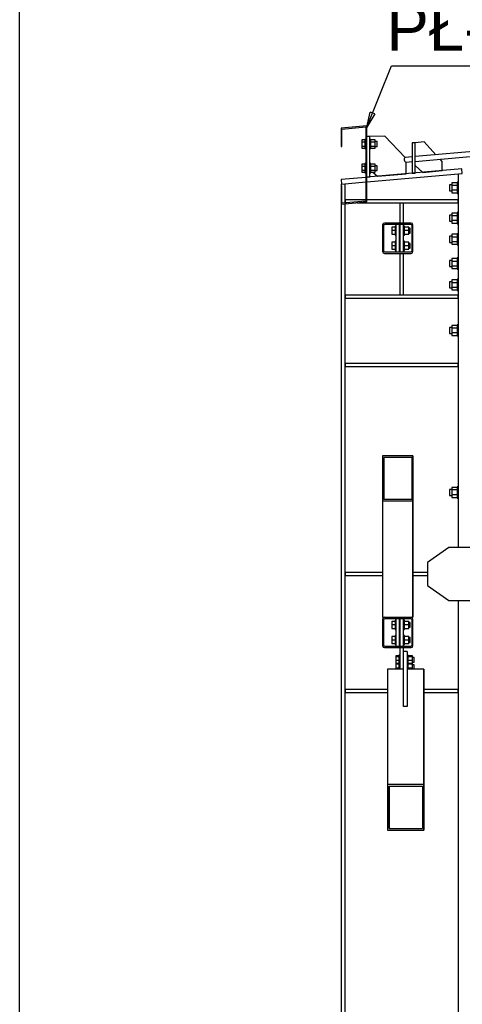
# Paper-space layout 'A0 Advance Steel' of a CAD drawing. Header units: millimetres. Extents: x -21 to 1320, y -7 to 928.
# Tile 122 of 134: x 954 to 983, y 717 to 782. Entities that reach past the tile are written whole.
import ezdxf

# ---------------------------------------------------------------- set-up
doc = ezdxf.new("R2010")
doc.units = ezdxf.units.MM
doc.layers.get('0').update_dxf_attribs({"linetype": 'CONTINUOUS'})
for name, color, linetype in [('AS_Belki', 145, 'CONTINUOUS'), ('AS_Blachy', 30, 'CONTINUOUS'), ('AS_Sruby', 9, 'CONTINUOUS')]:
    doc.layers.add(name, color=color, linetype=linetype)
doc.styles.add('Arial', font='arial.ttf', dxfattribs={"height": 150})

psp = doc.layouts.new('A0 Advance Steel')

# ---------------------------------------------------------------- linework, layer by layer
at = {"color": 0, "linetype": 'ByBlock', "lineweight": -2}
for p, q in [((977.137, 775.034), (977.355, 776.024)), ((977.665, 775.899), (977.137, 775.034)), ((977.665, 775.899), (977.355, 776.024))]:
    psp.add_line(p, q, dxfattribs=at)
at = {"color": 3, "ltscale": 0.25}
psp.add_lwpolyline([(954.238, 628.767), (954.238, 817.367), (1271.838, 817.367), (1271.838, 628.767), (954.238, 628.767)], dxfattribs=at)
at = {"color": 7}
psp.add_lwpolyline([(977.137, 775.034), (978.76, 779.069), (987.612, 779.069)], dxfattribs=at)
at = {"layer": 'AS_Belki', "linetype": 'Continuous', "ltscale": 0.25}
for p, q in [((977.137, 775.108), (975.437, 774.959)), ((975.437, 774.959), (975.437, 773.759)), ((975.497, 774.904), (977.077, 775.043)), ((975.497, 773.759), (975.497, 774.904)), ((977.077, 775.043), (977.077, 770.163)), ((977.137, 770.108), (977.137, 775.108)), ((995.44, 774.419), (980.325, 773.097)), ((975.437, 773.759), (975.497, 773.759)), ((980.325, 772.776), (995.467, 774.101)), ((980.125, 773.08), (979.695, 773.042)), ((979.723, 772.723), (980.125, 772.758)), ((983.168, 771.953), (983.168, 747.336)), ((975.497, 771.159), (975.437, 771.159)), ((975.437, 771.159), (975.437, 769.959)), ((975.438, 771.277), (975.478, 771.28)), ((975.438, 771.277), (975.438, 771.159)), ((975.497, 770.025), (975.497, 771.159)), ((975.708, 770.043), (975.708, 771.3)), ((975.437, 769.959), (977.137, 770.108)), ((975.438, 769.959), (975.438, 664.976)), ((977.077, 770.163), (975.497, 770.025)), ((975.708, 664.976), (975.708, 769.983)), ((978.214, 768.676), (978.178, 768.591)), ((978.178, 768.591), (978.178, 766.831)), ((978.298, 768.711), (978.214, 768.676)), ((978.258, 768.551), (978.282, 768.608)), ((978.258, 766.871), (978.258, 768.551)), ((978.282, 768.608), (978.338, 768.631)), ((980.058, 768.711), (978.298, 768.711)), ((978.338, 768.631), (980.018, 768.631)), ((980.018, 768.631), (980.075, 768.608)), ((980.143, 768.676), (980.058, 768.711)), ((980.075, 768.608), (980.098, 768.551)), ((980.098, 768.551), (980.098, 766.871)), ((980.178, 768.591), (980.143, 768.676)), ((980.178, 766.831), (980.178, 768.591)), ((978.178, 766.831), (978.214, 766.747)), ((978.214, 766.747), (978.298, 766.711)), ((978.282, 766.815), (978.258, 766.871)), ((978.338, 766.791), (978.282, 766.815)), ((978.298, 766.711), (980.058, 766.711)), ((980.018, 766.791), (978.338, 766.791)), ((980.075, 766.815), (980.018, 766.791)), ((980.058, 766.711), (980.143, 766.747)), ((980.098, 766.871), (980.075, 766.815)), ((980.143, 766.747), (980.178, 766.831)), ((980.179, 753.376), (978.179, 753.376)), ((978.179, 753.376), (978.179, 750.5)), ((980.18, 742.732), (980.179, 753.376)), ((980.179, 753.376), (980.179, 750.38)), ((980.099, 753.256), (978.259, 753.256)), ((978.259, 753.256), (978.259, 750.5)), ((978.259, 753.256), (978.259, 750.5)), ((980.099, 753.256), (980.099, 750.5)), ((978.179, 750.5), (978.179, 750.38)), ((980.179, 750.38), (978.179, 750.38)), ((978.179, 750.38), (978.18, 742.732)), ((980.099, 750.5), (978.259, 750.5)), ((980.179, 750.38), (980.18, 742.732)), ((983.168, 743.836), (983.168, 664.976)), ((978.214, 742.696), (978.178, 742.611)), ((978.178, 742.611), (978.178, 740.851)), ((978.18, 742.732), (978.298, 742.732)), ((978.298, 742.731), (978.214, 742.696)), ((978.258, 742.571), (978.282, 742.628)), ((978.258, 740.891), (978.258, 742.571)), ((978.282, 742.628), (978.338, 742.651)), ((978.298, 742.731), (980.058, 742.731)), ((978.338, 742.651), (980.018, 742.651)), ((980.018, 742.651), (980.075, 742.628)), ((980.058, 742.732), (980.18, 742.732)), ((980.143, 742.696), (980.058, 742.731)), ((980.075, 742.628), (980.098, 742.571)), ((980.098, 742.571), (980.098, 740.891)), ((980.178, 742.611), (980.143, 742.696)), ((980.178, 740.851), (980.178, 742.611)), ((978.178, 740.851), (978.214, 740.767)), ((978.214, 740.767), (978.298, 740.731)), ((978.282, 740.835), (978.258, 740.891)), ((978.338, 740.811), (978.282, 740.835)), ((978.298, 740.731), (980.058, 740.731)), ((980.018, 740.811), (978.338, 740.811)), ((980.075, 740.835), (980.018, 740.811)), ((980.058, 740.731), (980.143, 740.767)), ((980.098, 740.891), (980.075, 740.835)), ((980.143, 740.767), (980.178, 740.851)), ((978.51, 739.301), (978.507, 731.733)), ((979.558, 739.301), (978.51, 739.301)), ((979.558, 738.641), (979.558, 739.301)), ((980.91, 739.301), (979.798, 739.301)), ((980.91, 739.301), (980.907, 731.733)), ((980.91, 737.406), (980.91, 739.301)), ((980.906, 728.694), (980.91, 737.406)), ((979.798, 736.847), (979.558, 736.847)), ((978.507, 731.733), (980.907, 731.733)), ((978.507, 731.733), (978.507, 728.82)), ((978.607, 731.606), (980.807, 731.606)), ((978.607, 731.606), (978.607, 728.82)), ((978.607, 728.82), (978.608, 731.606)), ((980.807, 731.606), (980.807, 728.82)), ((980.907, 731.733), (980.906, 728.694)), ((978.507, 728.82), (978.506, 728.694)), ((978.607, 728.82), (980.807, 728.82)), ((978.506, 728.694), (980.906, 728.694))]:
    psp.add_line(p, q, dxfattribs=at)
at = {"layer": 'AS_Belki', "linetype": 'Continuous', "ltscale": 0.25, "extrusion": (0.757011, 0.06623, 0.650037)}
psp.add_arc((684.554, -678.211, 792.838), 0.16, 0, 180, dxfattribs=at)
at = {"layer": 'AS_Blachy', "linetype": 'Continuous', "ltscale": 0.25}
for p, q in [((977.337, 774.423), (977.137, 774.423)), ((978.333, 774.43), (977.337, 774.423)), ((977.337, 771.748), (977.337, 774.423)), ((979.667, 773.021), (978.333, 774.43)), ((980.325, 774.004), (980.125, 774.004)), ((980.125, 774.004), (980.125, 772.009)), ((980.923, 774.056), (980.325, 774.003)), ((980.325, 772.009), (980.325, 774.004)), ((981.7, 773.217), (980.923, 774.056)), ((982.119, 772.766), (981.976, 772.92)), ((983.412, 772.275), (977.137, 771.726)), ((979.728, 771.957), (979.728, 772.724)), ((980.325, 772.509), (980.824, 772.053)), ((982.119, 772.166), (982.119, 772.766)), ((983.438, 771.976), (983.412, 772.275)), ((977.077, 771.721), (975.452, 771.579)), ((975.452, 771.579), (975.478, 771.28)), ((977.137, 771.425), (983.438, 771.976)), ((977.137, 771.748), (977.337, 771.748)), ((977.542, 772.06), (977.835, 771.792)), ((977.835, 771.792), (979.728, 771.957)), ((980.125, 772.009), (980.325, 772.009)), ((980.824, 772.053), (982.119, 772.166)), ((975.478, 771.28), (977.077, 771.42)), ((977.077, 770.251), (975.718, 770.251)), ((975.718, 770.251), (975.718, 770.051)), ((983.158, 770.251), (977.137, 770.251)), ((983.158, 770.051), (983.158, 770.251)), ((975.718, 770.051), (975.803, 770.051)), ((976.491, 770.051), (983.158, 770.051)), ((979.318, 770.051), (979.318, 768.711)), ((979.558, 768.711), (979.558, 770.051)), ((979.058, 768.631), (979.058, 766.791)), ((979.298, 766.791), (979.298, 768.631)), ((979.318, 768.631), (979.318, 766.791)), ((979.558, 766.791), (979.558, 768.631)), ((979.318, 766.711), (979.318, 763.951)), ((979.558, 763.951), (979.558, 766.711)), ((983.158, 763.951), (975.718, 763.951)), ((975.718, 763.951), (975.718, 763.751)), ((975.718, 763.751), (983.158, 763.751)), ((983.158, 763.751), (983.158, 763.951)), ((983.158, 759.451), (975.718, 759.451)), ((975.718, 759.451), (975.718, 759.251)), ((975.718, 759.251), (983.158, 759.251)), ((983.158, 759.251), (983.158, 759.451)), ((982.538, 747.336), (981.138, 746.336)), ((984.038, 747.336), (982.538, 747.336)), ((981.138, 746.336), (981.138, 744.836)), ((978.179, 745.691), (975.718, 745.691)), ((975.718, 745.691), (975.718, 745.491)), ((981.138, 745.691), (980.18, 745.691)), ((975.718, 745.491), (978.179, 745.491)), ((980.18, 745.491), (981.138, 745.491)), ((981.138, 744.836), (982.538, 743.836)), ((982.538, 743.836), (984.038, 743.836)), ((979.058, 742.651), (979.058, 740.811)), ((979.298, 740.811), (979.298, 742.651)), ((979.318, 742.651), (979.318, 740.811)), ((979.558, 740.811), (979.558, 742.651)), ((979.318, 740.731), (979.318, 739.301)), ((979.558, 739.658), (979.558, 740.731)), ((979.798, 740.467), (979.558, 740.467)), ((979.798, 740.467), (979.798, 736.847)), ((979.558, 739.301), (979.558, 739.658)), ((979.558, 736.847), (979.558, 738.641)), ((978.51, 737.971), (975.718, 737.971)), ((975.718, 737.971), (975.718, 737.771)), ((983.158, 737.971), (980.91, 737.971)), ((983.158, 737.771), (983.158, 737.971)), ((975.718, 737.771), (978.51, 737.771)), ((980.91, 737.771), (983.158, 737.771))]:
    psp.add_line(p, q, dxfattribs=at)
at = {"layer": 'AS_Sruby', "linetype": 'Continuous', "ltscale": 0.25}
for p, q in [((977.017, 774.19), (976.817, 774.19)), ((976.817, 774.19), (976.817, 774.056)), ((977.077, 774.223), (977.017, 774.223)), ((977.017, 774.223), (977.017, 774.217)), ((977.017, 774.217), (977.017, 774.2)), ((977.017, 774.2), (977.017, 774.172)), ((977.017, 774.172), (977.017, 774.135)), ((977.017, 774.135), (977.017, 774.089)), ((977.397, 774.223), (977.337, 774.223)), ((977.397, 774.217), (977.397, 774.223)), ((977.397, 774.2), (977.397, 774.217)), ((977.397, 774.172), (977.397, 774.2)), ((977.693, 774.19), (977.397, 774.19)), ((977.397, 774.135), (977.397, 774.172)), ((977.397, 774.089), (977.397, 774.135)), ((977.693, 774.056), (977.693, 774.19)), ((976.817, 774.056), (977.017, 774.056)), ((976.817, 774.056), (976.817, 773.789)), ((976.817, 773.789), (977.017, 773.789)), ((976.817, 773.789), (976.817, 773.655)), ((976.817, 773.655), (977.017, 773.655)), ((977.017, 774.089), (977.017, 774.037)), ((977.017, 774.037), (977.017, 773.981)), ((977.017, 773.981), (977.017, 773.923)), ((977.017, 773.923), (977.017, 773.864)), ((977.017, 773.864), (977.017, 773.808)), ((977.017, 773.808), (977.017, 773.756)), ((977.017, 773.756), (977.017, 773.71)), ((977.017, 773.71), (977.017, 773.673)), ((977.017, 773.673), (977.017, 773.645)), ((977.017, 773.645), (977.017, 773.628)), ((977.017, 773.628), (977.017, 773.623)), ((977.017, 773.623), (977.077, 773.623)), ((977.337, 773.623), (977.397, 773.623)), ((977.397, 774.037), (977.397, 774.089)), ((977.397, 774.056), (977.693, 774.056)), ((977.397, 773.981), (977.397, 774.037)), ((977.397, 773.923), (977.397, 773.981)), ((977.397, 773.864), (977.397, 773.923)), ((977.397, 773.808), (977.397, 773.864)), ((977.397, 773.756), (977.397, 773.808)), ((977.397, 773.789), (977.693, 773.789)), ((977.397, 773.71), (977.397, 773.756)), ((977.397, 773.673), (977.397, 773.71)), ((977.397, 773.645), (977.397, 773.673)), ((977.397, 773.655), (977.693, 773.655)), ((977.397, 773.628), (977.397, 773.645)), ((977.397, 773.623), (977.397, 773.628)), ((977.817, 774.083), (977.693, 774.083)), ((977.693, 773.789), (977.693, 774.056)), ((977.693, 773.655), (977.693, 773.789)), ((977.693, 773.763), (977.817, 773.763)), ((977.817, 774.07), (977.817, 774.083)), ((977.817, 774.036), (977.817, 774.07)), ((977.817, 773.984), (977.817, 774.036)), ((977.817, 773.923), (977.817, 773.984)), ((977.817, 773.861), (977.817, 773.923)), ((977.817, 773.809), (977.817, 773.861)), ((977.817, 773.775), (977.817, 773.809)), ((977.817, 773.763), (977.817, 773.775)), ((977.017, 772.595), (976.817, 772.595)), ((976.817, 772.595), (976.817, 772.462)), ((976.817, 772.462), (977.017, 772.462)), ((976.817, 772.462), (976.817, 772.194)), ((976.817, 772.194), (977.017, 772.194)), ((976.817, 772.194), (976.817, 772.06)), ((977.077, 772.628), (977.017, 772.628)), ((977.017, 772.628), (977.017, 772.622)), ((977.017, 772.622), (977.017, 772.605)), ((977.017, 772.605), (977.017, 772.577)), ((977.017, 772.577), (977.017, 772.54)), ((977.017, 772.54), (977.017, 772.495)), ((977.017, 772.495), (977.017, 772.443)), ((977.017, 772.443), (977.017, 772.387)), ((977.017, 772.387), (977.017, 772.328)), ((977.017, 772.328), (977.017, 772.269)), ((977.017, 772.269), (977.017, 772.213)), ((977.017, 772.213), (977.017, 772.161)), ((977.397, 772.628), (977.337, 772.628)), ((977.397, 772.622), (977.397, 772.628)), ((977.397, 772.605), (977.397, 772.622)), ((977.397, 772.577), (977.397, 772.605)), ((977.693, 772.595), (977.397, 772.595)), ((977.397, 772.54), (977.397, 772.577)), ((977.397, 772.495), (977.397, 772.54)), ((977.397, 772.443), (977.397, 772.495)), ((977.397, 772.462), (977.693, 772.462)), ((977.397, 772.387), (977.397, 772.443)), ((977.397, 772.328), (977.397, 772.387)), ((977.397, 772.269), (977.397, 772.328)), ((977.397, 772.213), (977.397, 772.269)), ((977.397, 772.161), (977.397, 772.213)), ((977.397, 772.194), (977.693, 772.194)), ((977.693, 772.462), (977.693, 772.595)), ((977.817, 772.488), (977.693, 772.488)), ((977.693, 772.194), (977.693, 772.462)), ((977.693, 772.06), (977.693, 772.194)), ((977.817, 772.476), (977.817, 772.488)), ((977.817, 772.441), (977.817, 772.476)), ((977.817, 772.389), (977.817, 772.441)), ((977.817, 772.328), (977.817, 772.389)), ((977.817, 772.267), (977.817, 772.328)), ((977.817, 772.215), (977.817, 772.267)), ((977.817, 772.18), (977.817, 772.215)), ((976.817, 772.06), (977.017, 772.06)), ((977.017, 772.161), (977.017, 772.116)), ((977.017, 772.116), (977.017, 772.079)), ((977.017, 772.079), (977.017, 772.051)), ((977.017, 772.051), (977.017, 772.034)), ((977.017, 772.034), (977.017, 772.028)), ((977.017, 772.028), (977.077, 772.028)), ((977.337, 772.028), (977.397, 772.028)), ((977.397, 772.116), (977.397, 772.161)), ((977.397, 772.079), (977.397, 772.116)), ((977.397, 772.051), (977.397, 772.079)), ((977.397, 772.06), (977.693, 772.06)), ((977.397, 772.034), (977.397, 772.051)), ((977.397, 772.028), (977.397, 772.034)), ((977.693, 772.168), (977.817, 772.168)), ((977.817, 772.168), (977.817, 772.18)), ((982.748, 771.239), (982.598, 771.239)), ((982.598, 771.239), (982.598, 771.224)), ((982.598, 771.224), (982.598, 771.181)), ((982.598, 771.181), (982.598, 771.116)), ((982.598, 771.116), (982.598, 771.039)), ((982.598, 771.039), (982.598, 770.963)), ((982.598, 770.963), (982.598, 770.898)), ((982.598, 770.898), (982.598, 770.855)), ((983.108, 771.369), (982.748, 771.369)), ((982.748, 771.369), (982.748, 771.204)), ((982.748, 771.204), (983.108, 771.204)), ((982.748, 771.204), (982.748, 770.875)), ((983.168, 771.409), (983.108, 771.409)), ((983.108, 771.409), (983.108, 771.402)), ((983.108, 771.402), (983.108, 771.381)), ((983.108, 771.381), (983.108, 771.347)), ((983.108, 771.347), (983.108, 771.301)), ((983.108, 771.301), (983.108, 771.245)), ((983.108, 771.245), (983.108, 771.181)), ((983.108, 771.181), (983.108, 771.112)), ((983.108, 771.112), (983.108, 771.039)), ((983.108, 771.039), (983.108, 770.967)), ((983.108, 770.967), (983.108, 770.898)), ((983.108, 770.898), (983.108, 770.834)), ((982.598, 770.855), (982.598, 770.839)), ((982.598, 770.839), (982.748, 770.839)), ((983.108, 770.875), (982.748, 770.875)), ((982.748, 770.875), (982.748, 770.71)), ((982.748, 770.71), (983.108, 770.71)), ((983.108, 770.834), (983.108, 770.778)), ((983.108, 770.778), (983.108, 770.732)), ((983.108, 770.732), (983.108, 770.698)), ((983.108, 770.698), (983.108, 770.677)), ((983.108, 770.677), (983.108, 770.669)), ((983.108, 770.669), (983.168, 770.669)), ((982.748, 769.239), (982.598, 769.239)), ((982.598, 769.239), (982.598, 769.224)), ((982.598, 769.224), (982.598, 769.181)), ((982.598, 769.181), (982.598, 769.116)), ((982.598, 769.116), (982.598, 769.039)), ((982.598, 769.039), (982.598, 768.963)), ((982.598, 768.963), (982.598, 768.898)), ((983.108, 769.369), (982.748, 769.369)), ((982.748, 769.369), (982.748, 769.204)), ((982.748, 769.204), (983.108, 769.204)), ((982.748, 769.204), (982.748, 768.875)), ((983.168, 769.409), (983.108, 769.409)), ((983.108, 769.409), (983.108, 769.402)), ((983.108, 769.402), (983.108, 769.381)), ((983.108, 769.381), (983.108, 769.347)), ((983.108, 769.347), (983.108, 769.301)), ((983.108, 769.301), (983.108, 769.245)), ((983.108, 769.245), (983.108, 769.181)), ((983.108, 769.181), (983.108, 769.112)), ((983.108, 769.112), (983.108, 769.039)), ((983.108, 769.039), (983.108, 768.967)), ((983.108, 768.967), (983.108, 768.898)), ((978.998, 768.443), (978.798, 768.443)), ((978.798, 768.443), (978.798, 768.211)), ((979.058, 768.511), (978.998, 768.511)), ((978.998, 768.511), (978.998, 768.506)), ((978.998, 768.506), (978.998, 768.489)), ((978.998, 768.489), (978.998, 768.461)), ((978.998, 768.461), (978.998, 768.424)), ((978.998, 768.424), (978.998, 768.378)), ((978.998, 768.378), (978.998, 768.326)), ((978.998, 768.326), (978.998, 768.27)), ((979.318, 768.371), (979.298, 768.371)), ((979.618, 768.511), (979.558, 768.511)), ((979.618, 768.506), (979.618, 768.511)), ((979.618, 768.489), (979.618, 768.506)), ((979.618, 768.461), (979.618, 768.489)), ((979.618, 768.424), (979.618, 768.461)), ((979.914, 768.443), (979.618, 768.443)), ((979.618, 768.378), (979.618, 768.424)), ((979.618, 768.326), (979.618, 768.378)), ((979.618, 768.27), (979.618, 768.326)), ((979.914, 768.211), (979.914, 768.443)), ((979.998, 768.371), (979.914, 768.371)), ((979.998, 768.359), (979.998, 768.371)), ((979.998, 768.325), (979.998, 768.359)), ((979.998, 768.273), (979.998, 768.325)), ((982.598, 768.898), (982.598, 768.855)), ((982.598, 768.855), (982.598, 768.839)), ((982.598, 768.839), (982.748, 768.839)), ((983.108, 768.875), (982.748, 768.875)), ((982.748, 768.875), (982.748, 768.71)), ((982.748, 768.71), (983.108, 768.71)), ((983.108, 768.898), (983.108, 768.834)), ((983.108, 768.834), (983.108, 768.778)), ((983.108, 768.778), (983.108, 768.732)), ((983.108, 768.732), (983.108, 768.698)), ((983.108, 768.698), (983.108, 768.677)), ((983.108, 768.677), (983.108, 768.669)), ((983.108, 768.669), (983.168, 768.669)), ((978.998, 768.211), (978.798, 768.211)), ((978.798, 768.211), (978.798, 767.98)), ((978.798, 767.98), (978.998, 767.98)), ((978.998, 768.27), (978.998, 768.211)), ((978.998, 768.211), (978.998, 768.153)), ((978.998, 768.153), (978.998, 768.097)), ((978.998, 768.097), (978.998, 768.045)), ((978.998, 768.045), (978.998, 767.999)), ((978.998, 767.999), (978.998, 767.962)), ((978.998, 767.962), (978.998, 767.934)), ((978.998, 767.934), (978.998, 767.917)), ((978.998, 767.917), (978.998, 767.911)), ((978.998, 767.911), (979.058, 767.911)), ((979.298, 768.051), (979.318, 768.051)), ((979.558, 767.911), (979.618, 767.911)), ((979.618, 768.211), (979.618, 768.27)), ((979.914, 768.211), (979.618, 768.211)), ((979.618, 768.153), (979.618, 768.211)), ((979.618, 768.097), (979.618, 768.153)), ((979.618, 768.045), (979.618, 768.097)), ((979.618, 767.999), (979.618, 768.045)), ((979.618, 767.962), (979.618, 767.999)), ((979.618, 767.98), (979.914, 767.98)), ((979.618, 767.934), (979.618, 767.962)), ((979.618, 767.917), (979.618, 767.934)), ((979.618, 767.911), (979.618, 767.917)), ((979.914, 767.98), (979.914, 768.211)), ((979.914, 768.051), (979.998, 768.051)), ((979.998, 768.211), (979.998, 768.273)), ((979.998, 768.15), (979.998, 768.211)), ((979.998, 768.098), (979.998, 768.15)), ((979.998, 768.064), (979.998, 768.098)), ((979.998, 768.051), (979.998, 768.064)), ((982.748, 767.839), (982.598, 767.839)), ((982.598, 767.839), (982.598, 767.824)), ((982.598, 767.824), (982.598, 767.781)), ((982.598, 767.781), (982.598, 767.716)), ((982.598, 767.716), (982.598, 767.639)), ((982.598, 767.639), (982.598, 767.563)), ((983.108, 767.969), (982.748, 767.969)), ((982.748, 767.969), (982.748, 767.804)), ((982.748, 767.804), (983.108, 767.804)), ((982.748, 767.804), (982.748, 767.475)), ((983.168, 768.009), (983.108, 768.009)), ((983.108, 768.009), (983.108, 768.002)), ((983.108, 768.002), (983.108, 767.981)), ((983.108, 767.981), (983.108, 767.947)), ((983.108, 767.947), (983.108, 767.901)), ((983.108, 767.901), (983.108, 767.845)), ((983.108, 767.845), (983.108, 767.781)), ((983.108, 767.781), (983.108, 767.712)), ((983.108, 767.712), (983.108, 767.639)), ((983.108, 767.639), (983.108, 767.567)), ((978.998, 767.443), (978.798, 767.443)), ((978.798, 767.443), (978.798, 767.211)), ((978.998, 767.211), (978.798, 767.211)), ((978.798, 767.211), (978.798, 766.98)), ((979.058, 767.511), (978.998, 767.511)), ((978.998, 767.511), (978.998, 767.506)), ((978.998, 767.506), (978.998, 767.489)), ((978.998, 767.489), (978.998, 767.461)), ((978.998, 767.461), (978.998, 767.424)), ((978.998, 767.424), (978.998, 767.378)), ((978.998, 767.378), (978.998, 767.326)), ((978.998, 767.326), (978.998, 767.27)), ((978.998, 767.27), (978.998, 767.211)), ((978.998, 767.211), (978.998, 767.153)), ((978.998, 767.153), (978.998, 767.097)), ((978.998, 767.097), (978.998, 767.045)), ((978.998, 767.045), (978.998, 766.999)), ((978.998, 766.999), (978.998, 766.962)), ((979.318, 767.371), (979.298, 767.371)), ((979.298, 767.051), (979.318, 767.051)), ((979.618, 767.511), (979.558, 767.511)), ((979.618, 767.506), (979.618, 767.511)), ((979.618, 767.489), (979.618, 767.506)), ((979.618, 767.461), (979.618, 767.489)), ((979.618, 767.424), (979.618, 767.461)), ((979.914, 767.443), (979.618, 767.443)), ((979.618, 767.378), (979.618, 767.424)), ((979.618, 767.326), (979.618, 767.378)), ((979.618, 767.27), (979.618, 767.326)), ((979.618, 767.211), (979.618, 767.27)), ((979.914, 767.211), (979.618, 767.211)), ((979.618, 767.153), (979.618, 767.211)), ((979.618, 767.097), (979.618, 767.153)), ((979.618, 767.045), (979.618, 767.097)), ((979.618, 766.999), (979.618, 767.045)), ((979.618, 766.962), (979.618, 766.999)), ((979.914, 767.211), (979.914, 767.443)), ((979.998, 767.371), (979.914, 767.371)), ((979.914, 766.98), (979.914, 767.211)), ((979.914, 767.051), (979.998, 767.051)), ((979.998, 767.359), (979.998, 767.371)), ((979.998, 767.325), (979.998, 767.359)), ((979.998, 767.273), (979.998, 767.325)), ((979.998, 767.211), (979.998, 767.273)), ((979.998, 767.15), (979.998, 767.211)), ((979.998, 767.098), (979.998, 767.15)), ((979.998, 767.064), (979.998, 767.098)), ((979.998, 767.051), (979.998, 767.064)), ((982.598, 767.563), (982.598, 767.498)), ((982.598, 767.498), (982.598, 767.455)), ((982.598, 767.455), (982.598, 767.439)), ((982.598, 767.439), (982.748, 767.439)), ((983.108, 767.475), (982.748, 767.475)), ((982.748, 767.475), (982.748, 767.31)), ((982.748, 767.31), (983.108, 767.31)), ((983.108, 767.567), (983.108, 767.498)), ((983.108, 767.498), (983.108, 767.434)), ((983.108, 767.434), (983.108, 767.378)), ((983.108, 767.378), (983.108, 767.332)), ((983.108, 767.332), (983.108, 767.298)), ((983.108, 767.298), (983.108, 767.277)), ((983.108, 767.277), (983.108, 767.269)), ((983.108, 767.269), (983.168, 767.269)), ((978.798, 766.98), (978.998, 766.98)), ((978.998, 766.962), (978.998, 766.934)), ((978.998, 766.934), (978.998, 766.917)), ((978.998, 766.917), (978.998, 766.911)), ((978.998, 766.911), (979.058, 766.911)), ((979.558, 766.911), (979.618, 766.911)), ((979.618, 766.98), (979.914, 766.98)), ((979.618, 766.934), (979.618, 766.962)), ((979.618, 766.917), (979.618, 766.934)), ((979.618, 766.911), (979.618, 766.917)), ((983.108, 766.369), (982.748, 766.369)), ((982.748, 766.369), (982.748, 766.204)), ((983.168, 766.409), (983.108, 766.409)), ((983.108, 766.409), (983.108, 766.402)), ((983.108, 766.402), (983.108, 766.381)), ((983.108, 766.381), (983.108, 766.347)), ((983.108, 766.347), (983.108, 766.301)), ((982.748, 766.239), (982.598, 766.239)), ((982.598, 766.239), (982.598, 766.224)), ((982.598, 766.224), (982.598, 766.181)), ((982.598, 766.181), (982.598, 766.116)), ((982.598, 766.116), (982.598, 766.039)), ((982.598, 766.039), (982.598, 765.963)), ((982.598, 765.963), (982.598, 765.898)), ((982.598, 765.898), (982.598, 765.855)), ((982.598, 765.855), (982.598, 765.839)), ((982.598, 765.839), (982.748, 765.839)), ((982.748, 766.204), (983.108, 766.204)), ((982.748, 766.204), (982.748, 765.875)), ((983.108, 765.875), (982.748, 765.875)), ((982.748, 765.875), (982.748, 765.71)), ((982.748, 765.71), (983.108, 765.71)), ((983.108, 766.301), (983.108, 766.245)), ((983.108, 766.245), (983.108, 766.181)), ((983.108, 766.181), (983.108, 766.112)), ((983.108, 766.112), (983.108, 766.039)), ((983.108, 766.039), (983.108, 765.967)), ((983.108, 765.967), (983.108, 765.898)), ((983.108, 765.898), (983.108, 765.834)), ((983.108, 765.834), (983.108, 765.778)), ((983.108, 765.778), (983.108, 765.732)), ((983.108, 765.732), (983.108, 765.698)), ((983.108, 765.698), (983.108, 765.677)), ((983.108, 765.677), (983.108, 765.669)), ((983.108, 765.669), (983.168, 765.669)), ((982.748, 764.839), (982.598, 764.839)), ((982.598, 764.839), (982.598, 764.824)), ((982.598, 764.824), (982.598, 764.781)), ((982.598, 764.781), (982.598, 764.716)), ((982.598, 764.716), (982.598, 764.639)), ((982.598, 764.639), (982.598, 764.563)), ((982.598, 764.563), (982.598, 764.498)), ((982.598, 764.498), (982.598, 764.455)), ((982.598, 764.455), (982.598, 764.439)), ((982.598, 764.439), (982.748, 764.439)), ((983.108, 764.969), (982.748, 764.969)), ((982.748, 764.969), (982.748, 764.804)), ((982.748, 764.804), (983.108, 764.804)), ((982.748, 764.804), (982.748, 764.475)), ((983.108, 764.475), (982.748, 764.475)), ((982.748, 764.475), (982.748, 764.31)), ((983.168, 765.009), (983.108, 765.009)), ((983.108, 765.009), (983.108, 765.002)), ((983.108, 765.002), (983.108, 764.981)), ((983.108, 764.981), (983.108, 764.947)), ((983.108, 764.947), (983.108, 764.901)), ((983.108, 764.901), (983.108, 764.845)), ((983.108, 764.845), (983.108, 764.781)), ((983.108, 764.781), (983.108, 764.712)), ((983.108, 764.712), (983.108, 764.639)), ((983.108, 764.639), (983.108, 764.567)), ((983.108, 764.567), (983.108, 764.498)), ((983.108, 764.498), (983.108, 764.434)), ((983.108, 764.434), (983.108, 764.378)), ((982.748, 764.31), (983.108, 764.31)), ((983.108, 764.378), (983.108, 764.332)), ((983.108, 764.332), (983.108, 764.298)), ((983.108, 764.298), (983.108, 764.277)), ((983.108, 764.277), (983.108, 764.269)), ((983.108, 764.269), (983.168, 764.269)), ((982.748, 761.839), (982.598, 761.839)), ((982.598, 761.839), (982.598, 761.824)), ((982.598, 761.824), (982.598, 761.781)), ((983.108, 761.969), (982.748, 761.969)), ((982.748, 761.969), (982.748, 761.804)), ((982.748, 761.804), (983.108, 761.804)), ((982.748, 761.804), (982.748, 761.475)), ((983.168, 762.009), (983.108, 762.009)), ((983.108, 762.009), (983.108, 762.002)), ((983.108, 762.002), (983.108, 761.981)), ((983.108, 761.981), (983.108, 761.947)), ((983.108, 761.947), (983.108, 761.901)), ((983.108, 761.901), (983.108, 761.845)), ((983.108, 761.845), (983.108, 761.781)), ((982.598, 761.781), (982.598, 761.716)), ((982.598, 761.716), (982.598, 761.639)), ((982.598, 761.639), (982.598, 761.563)), ((982.598, 761.563), (982.598, 761.498)), ((982.598, 761.498), (982.598, 761.455)), ((982.598, 761.455), (982.598, 761.439)), ((982.598, 761.439), (982.748, 761.439)), ((983.108, 761.475), (982.748, 761.475)), ((982.748, 761.475), (982.748, 761.31)), ((982.748, 761.31), (983.108, 761.31)), ((983.108, 761.781), (983.108, 761.712)), ((983.108, 761.712), (983.108, 761.639)), ((983.108, 761.639), (983.108, 761.567)), ((983.108, 761.567), (983.108, 761.498)), ((983.108, 761.498), (983.108, 761.434)), ((983.108, 761.434), (983.108, 761.378)), ((983.108, 761.378), (983.108, 761.332)), ((983.108, 761.332), (983.108, 761.298)), ((983.108, 761.298), (983.108, 761.277)), ((983.108, 761.277), (983.108, 761.269)), ((983.108, 761.269), (983.168, 761.269)), ((982.748, 751.156), (982.598, 751.156)), ((982.598, 751.156), (982.598, 751.141)), ((982.598, 751.141), (982.598, 751.098)), ((982.598, 751.098), (982.598, 751.033)), ((982.598, 751.033), (982.598, 750.956)), ((982.598, 750.956), (982.598, 750.88)), ((982.598, 750.88), (982.598, 750.815)), ((982.598, 750.815), (982.598, 750.772)), ((982.598, 750.772), (982.598, 750.756)), ((983.108, 751.286), (982.748, 751.286)), ((982.748, 751.286), (982.748, 751.121)), ((983.108, 751.121), (982.748, 751.121)), ((982.748, 751.121), (982.748, 750.792)), ((983.108, 750.792), (982.748, 750.792)), ((982.748, 750.792), (982.748, 750.627)), ((983.168, 751.326), (983.108, 751.326)), ((983.108, 751.326), (983.108, 751.319)), ((983.108, 751.319), (983.108, 751.298)), ((983.108, 751.298), (983.108, 751.264)), ((983.108, 751.264), (983.108, 751.218)), ((983.108, 751.218), (983.108, 751.162)), ((983.108, 751.162), (983.108, 751.098)), ((983.108, 751.098), (983.108, 751.029)), ((983.108, 751.029), (983.108, 750.956)), ((983.108, 750.956), (983.108, 750.884)), ((983.108, 750.884), (983.108, 750.815)), ((983.108, 750.815), (983.108, 750.751)), ((982.598, 750.756), (982.748, 750.756)), ((982.748, 750.627), (983.108, 750.627)), ((983.108, 750.751), (983.108, 750.695)), ((983.108, 750.695), (983.108, 750.649)), ((983.108, 750.649), (983.108, 750.615)), ((983.108, 750.615), (983.108, 750.594)), ((983.108, 750.594), (983.108, 750.586)), ((983.108, 750.586), (983.168, 750.586)), ((978.998, 742.463), (978.798, 742.463)), ((978.798, 742.463), (978.798, 742.231)), ((979.058, 742.531), (978.998, 742.531)), ((978.998, 742.531), (978.998, 742.526)), ((978.998, 742.526), (978.998, 742.509)), ((978.998, 742.509), (978.998, 742.481)), ((978.998, 742.481), (978.998, 742.444)), ((978.998, 742.444), (978.998, 742.398)), ((978.998, 742.398), (978.998, 742.346)), ((978.998, 742.346), (978.998, 742.29)), ((979.318, 742.391), (979.298, 742.391)), ((979.618, 742.531), (979.558, 742.531)), ((979.618, 742.526), (979.618, 742.531)), ((979.618, 742.509), (979.618, 742.526)), ((979.618, 742.481), (979.618, 742.509)), ((979.618, 742.444), (979.618, 742.481)), ((979.914, 742.463), (979.618, 742.463)), ((979.618, 742.398), (979.618, 742.444)), ((979.618, 742.346), (979.618, 742.398)), ((979.618, 742.29), (979.618, 742.346)), ((979.914, 742.231), (979.914, 742.463)), ((979.998, 742.391), (979.914, 742.391)), ((979.998, 742.379), (979.998, 742.391)), ((979.998, 742.345), (979.998, 742.379)), ((979.998, 742.293), (979.998, 742.345)), ((978.998, 742.231), (978.798, 742.231)), ((978.798, 742.231), (978.798, 742)), ((978.798, 742), (978.998, 742)), ((978.998, 742.29), (978.998, 742.231)), ((978.998, 742.231), (978.998, 742.173)), ((978.998, 742.173), (978.998, 742.117)), ((978.998, 742.117), (978.998, 742.065)), ((978.998, 742.065), (978.998, 742.019)), ((978.998, 742.019), (978.998, 741.982)), ((978.998, 741.982), (978.998, 741.954)), ((978.998, 741.954), (978.998, 741.937)), ((978.998, 741.937), (978.998, 741.931)), ((978.998, 741.931), (979.058, 741.931)), ((979.298, 742.071), (979.318, 742.071)), ((979.558, 741.931), (979.618, 741.931)), ((979.618, 742.231), (979.618, 742.29)), ((979.914, 742.231), (979.618, 742.231)), ((979.618, 742.173), (979.618, 742.231)), ((979.618, 742.117), (979.618, 742.173)), ((979.618, 742.065), (979.618, 742.117)), ((979.618, 742.019), (979.618, 742.065)), ((979.618, 741.982), (979.618, 742.019)), ((979.618, 742), (979.914, 742)), ((979.618, 741.954), (979.618, 741.982)), ((979.618, 741.937), (979.618, 741.954)), ((979.618, 741.931), (979.618, 741.937)), ((979.914, 742), (979.914, 742.231)), ((979.914, 742.071), (979.998, 742.071)), ((979.998, 742.231), (979.998, 742.293)), ((979.998, 742.17), (979.998, 742.231)), ((979.998, 742.118), (979.998, 742.17)), ((979.998, 742.084), (979.998, 742.118)), ((979.998, 742.071), (979.998, 742.084)), ((978.998, 741.463), (978.798, 741.463)), ((978.798, 741.463), (978.798, 741.231)), ((978.998, 741.231), (978.798, 741.231)), ((978.798, 741.231), (978.798, 741)), ((979.058, 741.531), (978.998, 741.531)), ((978.998, 741.531), (978.998, 741.526)), ((978.998, 741.526), (978.998, 741.509)), ((978.998, 741.509), (978.998, 741.481)), ((978.998, 741.481), (978.998, 741.444)), ((978.998, 741.444), (978.998, 741.398)), ((978.998, 741.398), (978.998, 741.346)), ((978.998, 741.346), (978.998, 741.29)), ((978.998, 741.29), (978.998, 741.231)), ((978.998, 741.231), (978.998, 741.173)), ((978.998, 741.173), (978.998, 741.117)), ((978.998, 741.117), (978.998, 741.065)), ((978.998, 741.065), (978.998, 741.019)), ((979.318, 741.391), (979.298, 741.391)), ((979.298, 741.071), (979.318, 741.071)), ((979.618, 741.531), (979.558, 741.531)), ((979.618, 741.526), (979.618, 741.531)), ((979.618, 741.509), (979.618, 741.526)), ((979.618, 741.481), (979.618, 741.509)), ((979.618, 741.444), (979.618, 741.481)), ((979.914, 741.463), (979.618, 741.463)), ((979.618, 741.398), (979.618, 741.444)), ((979.618, 741.346), (979.618, 741.398)), ((979.618, 741.29), (979.618, 741.346)), ((979.618, 741.231), (979.618, 741.29)), ((979.914, 741.231), (979.618, 741.231)), ((979.618, 741.173), (979.618, 741.231)), ((979.618, 741.117), (979.618, 741.173)), ((979.618, 741.065), (979.618, 741.117)), ((979.618, 741.019), (979.618, 741.065)), ((979.914, 741.231), (979.914, 741.463)), ((979.998, 741.391), (979.914, 741.391)), ((979.914, 741), (979.914, 741.231)), ((979.914, 741.071), (979.998, 741.071)), ((979.998, 741.379), (979.998, 741.391)), ((979.998, 741.345), (979.998, 741.379)), ((979.998, 741.293), (979.998, 741.345)), ((979.998, 741.231), (979.998, 741.293)), ((979.998, 741.17), (979.998, 741.231)), ((979.998, 741.118), (979.998, 741.17)), ((979.998, 741.084), (979.998, 741.118)), ((979.998, 741.071), (979.998, 741.084)), ((978.798, 741), (978.998, 741)), ((978.998, 741.019), (978.998, 740.982)), ((978.998, 740.982), (978.998, 740.954)), ((978.998, 740.954), (978.998, 740.937)), ((978.998, 740.937), (978.998, 740.931)), ((978.998, 740.931), (979.058, 740.931)), ((979.558, 740.931), (979.618, 740.931)), ((979.618, 740.982), (979.618, 741.019)), ((979.618, 741), (979.914, 741)), ((979.618, 740.954), (979.618, 740.982)), ((979.618, 740.937), (979.618, 740.954)), ((979.618, 740.931), (979.618, 740.937)), ((979.258, 740.179), (979.058, 740.179)), ((979.058, 740.179), (979.058, 740.143)), ((979.058, 740.143), (979.258, 740.143)), ((979.058, 740.143), (979.058, 739.895)), ((979.058, 739.895), (979.258, 739.895)), ((979.058, 739.895), (979.058, 739.688)), ((979.318, 740.231), (979.258, 740.231)), ((979.258, 740.231), (979.258, 740.221)), ((979.258, 740.221), (979.258, 740.2)), ((979.258, 740.2), (979.258, 740.168)), ((979.258, 740.168), (979.258, 740.128)), ((979.258, 740.128), (979.258, 740.08)), ((979.258, 740.08), (979.258, 740.026)), ((979.258, 740.026), (979.258, 739.969)), ((979.258, 739.969), (979.258, 739.91)), ((979.258, 739.91), (979.258, 739.852)), ((979.258, 739.852), (979.258, 739.797)), ((979.258, 739.797), (979.258, 739.747)), ((979.258, 739.747), (979.258, 739.74)), ((979.318, 739.74), (979.258, 739.74)), ((979.258, 739.74), (979.258, 739.73)), ((979.858, 740.231), (979.798, 740.231)), ((979.858, 739.74), (979.798, 739.74)), ((979.858, 740.221), (979.858, 740.231)), ((979.858, 740.2), (979.858, 740.221)), ((979.858, 740.168), (979.858, 740.2)), ((980.154, 740.179), (979.858, 740.179)), ((979.858, 740.128), (979.858, 740.168)), ((979.858, 740.143), (980.154, 740.143)), ((979.858, 740.08), (979.858, 740.128)), ((979.858, 740.026), (979.858, 740.08)), ((979.858, 739.969), (979.858, 740.026)), ((979.858, 739.91), (979.858, 739.969)), ((979.858, 739.852), (979.858, 739.91)), ((979.858, 739.895), (980.154, 739.895)), ((979.858, 739.797), (979.858, 739.852)), ((979.858, 739.747), (979.858, 739.797)), ((979.858, 739.74), (979.858, 739.747)), ((979.858, 739.73), (979.858, 739.74)), ((980.154, 740.143), (980.154, 740.179)), ((980.154, 739.895), (980.154, 740.143)), ((980.258, 740.09), (980.154, 740.09)), ((980.154, 739.688), (980.154, 739.895)), ((980.154, 739.773), (980.258, 739.773)), ((980.258, 740.086), (980.258, 740.09)), ((980.258, 740.058), (980.258, 740.086)), ((980.258, 740.011), (980.258, 740.058)), ((980.258, 739.951), (980.258, 740.011)), ((980.258, 739.889), (980.258, 739.951)), ((980.258, 739.833), (980.258, 739.889)), ((980.258, 739.792), (980.258, 739.833)), ((980.258, 739.773), (980.258, 739.792)), ((979.258, 739.688), (979.058, 739.688)), ((979.058, 739.688), (979.058, 739.652)), ((979.058, 739.652), (979.258, 739.652)), ((979.058, 739.652), (979.058, 739.404)), ((979.058, 739.404), (979.258, 739.404)), ((979.058, 739.404), (979.058, 739.301)), ((979.258, 739.73), (979.258, 739.709)), ((979.258, 739.709), (979.258, 739.678)), ((979.258, 739.678), (979.258, 739.637)), ((979.258, 739.637), (979.258, 739.589)), ((979.258, 739.589), (979.258, 739.535)), ((979.258, 739.535), (979.258, 739.478)), ((979.258, 739.478), (979.258, 739.419)), ((979.258, 739.419), (979.258, 739.361)), ((979.258, 739.361), (979.258, 739.306)), ((979.258, 739.306), (979.258, 739.301)), ((979.858, 739.709), (979.858, 739.73)), ((979.858, 739.678), (979.858, 739.709)), ((980.154, 739.688), (979.858, 739.688)), ((979.858, 739.637), (979.858, 739.678)), ((979.858, 739.652), (980.154, 739.652)), ((979.858, 739.589), (979.858, 739.637)), ((979.858, 739.535), (979.858, 739.589)), ((979.858, 739.478), (979.858, 739.535)), ((979.858, 739.419), (979.858, 739.478)), ((979.858, 739.361), (979.858, 739.419)), ((979.858, 739.404), (980.154, 739.404)), ((979.858, 739.306), (979.858, 739.361)), ((979.858, 739.301), (979.858, 739.306)), ((980.154, 739.652), (980.154, 739.688)), ((980.154, 739.404), (980.154, 739.652)), ((980.258, 739.599), (980.154, 739.599)), ((980.154, 739.301), (980.154, 739.404)), ((980.258, 739.595), (980.258, 739.599)), ((980.258, 739.567), (980.258, 739.595)), ((980.258, 739.52), (980.258, 739.567)), ((980.258, 739.461), (980.258, 739.52)), ((980.258, 739.398), (980.258, 739.461)), ((980.258, 739.343), (980.258, 739.398)), ((980.258, 739.302), (980.258, 739.343)), ((980.258, 739.301), (980.258, 739.302))]:
    psp.add_line(p, q, dxfattribs=at)

# ---------------------------------------------------------------- texts
at = {"color": 7, "style": 'Arial'}
psp.add_text('PŁ-2', height=3, dxfattribs=at).set_placement((978.436, 780.069))

doc.saveas('drawing.dxf')
